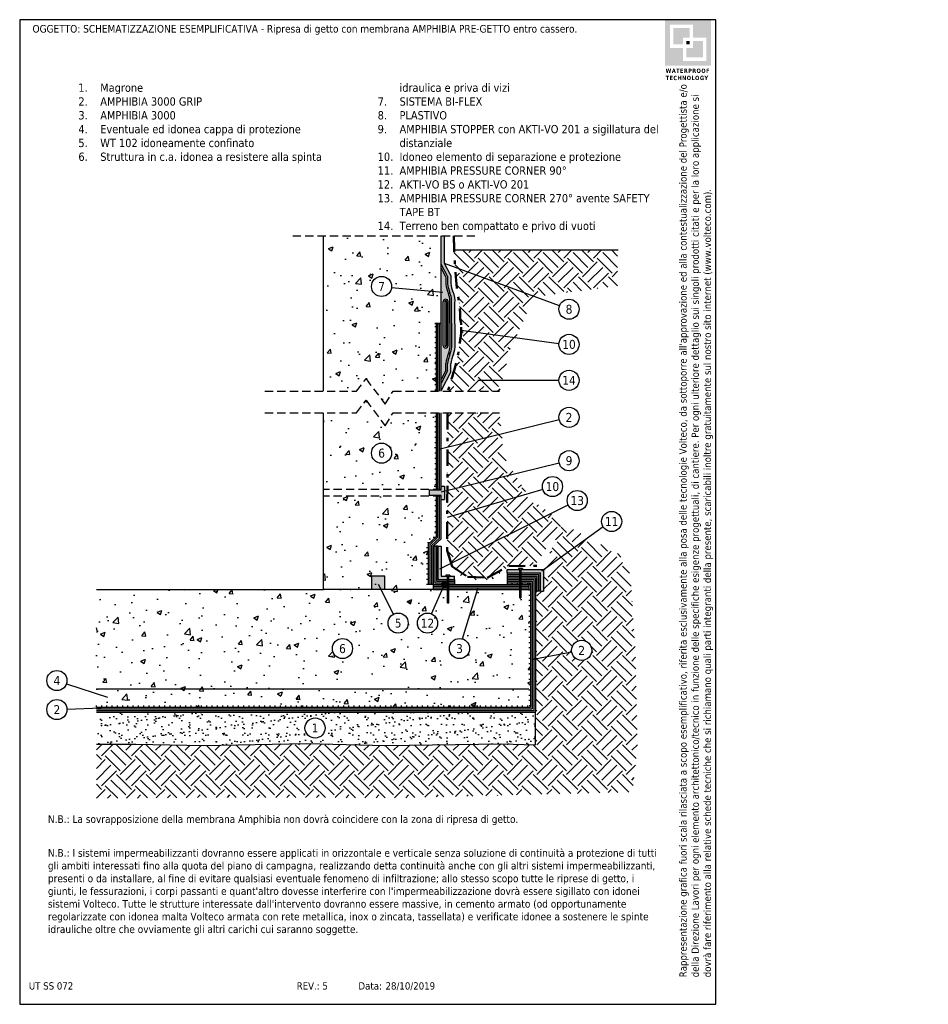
# Model space of a CAD drawing. Header units: millimetres. Extents: x 2530 to 2706, y 1886 to 1915.
import ezdxf
from ezdxf.enums import TextEntityAlignment as Align

# ---------------------------------------------------------------- set-up
doc = ezdxf.new("R2010")
doc.units = ezdxf.units.MM
for name, pattern in [('CONTINUA', [0]), ('DASHDOT', [1, 0.5, -0.25, 0, -0.25]), ('HIDDEN', [0.375, 0.25, -0.125])]:
    doc.linetypes.add(name, pattern=pattern)
doc.layers.add('109', color=7, linetype='CONTINUA')
doc.layers.add('nascosto', color=7, linetype='Continuous', lineweight=25, plot=False)
doc.styles.add('tahoma', font='tahoma.ttf', dxfattribs={"height": 0.3})
pattern_1 = [(0, (161.41359, 0.12772), (0, 0.15875), [])]

# ---------------------------------------------------------------- blocks, each defined once
blk = doc.blocks.new('BLOCK_121')
at = {"layer": '109', "color": 7}
blk.add_point((44475, 18953), dxfattribs=at)

msp = doc.modelspace()

# ---------------------------------------------------------------- hatches: boundary and pattern name
h = msp.add_hatch(color=252)
h.dxf.hatch_style = 1
h.paths.add_polyline_path([(2699.481, 1915.497), (2698.092, 1915.497), (2698.092, 1914.108), (2699.481, 1914.108)])
h.paths.add_polyline_path([(2698.237, 1914.648), (2698.237, 1915.35), (2698.94, 1915.35), (2698.94, 1914.957), (2699.336, 1914.957), (2699.336, 1914.255), (2698.633, 1914.255), (2698.633, 1914.648)], flags=16)
h.paths.add_polyline_path([(2698.341, 1914.752), (2698.341, 1915.247), (2698.836, 1915.247), (2698.836, 1914.957), (2698.633, 1914.957), (2698.633, 1914.752)], flags=0)
h.paths.add_polyline_path([(2698.737, 1914.648), (2698.94, 1914.648), (2698.94, 1914.854), (2699.232, 1914.854), (2699.232, 1914.359), (2698.737, 1914.359)], flags=0)
h.paths.add_polyline_path([(2698.737, 1914.752), (2698.737, 1914.854), (2698.836, 1914.854), (2698.836, 1914.752)], flags=0)
h.paths.add_polyline_path([(2698.836, 1915.247), (2698.341, 1915.247), (2698.341, 1914.752), (2698.633, 1914.752), (2698.633, 1914.957), (2698.836, 1914.957)], flags=0)
h.paths.add_polyline_path([(2698.836, 1914.854), (2698.737, 1914.854), (2698.737, 1914.752), (2698.836, 1914.752)], flags=0)
h.paths.add_polyline_path([(2699.232, 1914.854), (2698.94, 1914.854), (2698.94, 1914.648), (2698.737, 1914.648), (2698.737, 1914.359), (2699.232, 1914.359)], flags=0)
h = msp.add_hatch(color=252)
h.dxf.hatch_style = 1
h.paths.add_polyline_path([(2698.836, 1915.247), (2698.341, 1915.247), (2698.341, 1914.752), (2698.633, 1914.752), (2698.633, 1914.957), (2698.836, 1914.957)])
h = msp.add_hatch(color=252)
h.dxf.hatch_style = 1
h.paths.add_polyline_path([(2698.836, 1914.854), (2698.737, 1914.854), (2698.737, 1914.752), (2698.836, 1914.752)])
h = msp.add_hatch(color=252)
h.dxf.hatch_style = 1
h.paths.add_polyline_path([(2699.232, 1914.854), (2698.94, 1914.854), (2698.94, 1914.648), (2698.737, 1914.648), (2698.737, 1914.359), (2699.232, 1914.359)])
h = msp.add_hatch()
h.set_pattern_fill('AR-CONC', color=256, scale=0.008)
h.set_pattern_definition([(50, (161.4136, 0.1277), (1.45747735, -0.1275127), [0.1524, -1.6764]), (355, (161.4136, 0.1277), (-0.2819474, 1.52845476), [0.12192, -1.3411247]), (100.451445, (161.535, 0.1171), (1.17553, 1.400942), [0.1295201, -1.42472196]), (46.1842, (161.4136, 0.5341), (2.1686323, -0.3363386), [0.2286, -2.5146]), (96.63556, (161.5943, 0.506), (1.8992331, 1.979409), [0.1942802, -2.1370849]), (351.18415, (161.4136, 0.5341), (1.899233, 1.979409), [0.1828797, -2.0116779]), (21, (161.6168, 0.4325), (1.21291513, -0.8181216), [0.1524, -1.6764]), (326, (161.6168, 0.4325), (0.4944162, 1.4735037), [0.12192, -1.34112]), (71.451445, (161.7179, 0.3643), (1.70733135, 0.65538215), [0.1295201, -1.4247195]), (37.5, (161.4136, 0.1277), (0.02470883, 0.67644031), [0, -1.324864, 0, -1.36144, 0, -1.3462]), (7.5, (161.4136, 0.1277), (0.5345573, 0.8014446), [0, -0.776224, 0, -1.294384, 0, -0.51308]), (327.5, (160.96045, 0.1277), (1.08472476, -0.04582995), [0, -0.508, 0, -1.58496, 0, -2.10312]), (317.5, (160.75725, 0.1277), (1.18503345, 0.20341193), [0, -0.6604, 0, -1.052576, 0, -1.49352])])
edge = h.paths.add_edge_path()
edge.add_line((2691.191, 1906.12), (2690.738, 1906.12))
edge.add_line((2690.738, 1906.12), (2690.738, 1906.15))
edge.add_line((2690.738, 1906.15), (2691.191, 1906.15))
edge.add_line((2691.191, 1906.15), (2691.191, 1906.296))
edge.add_line((2691.191, 1906.296), (2689.836, 1906.605))
edge.add_arc((2689.539, 1906.672), 0.304, 180, 347.154, ccw=False)
edge.add_arc((2689.539, 1906.672), 0.304, 0, 180, ccw=False)
edge.add_arc((2689.539, 1906.672), 0.304, 347.154, 360, ccw=False)
edge.add_line((2689.836, 1906.605), (2691.191, 1906.296))
edge.add_line((2691.191, 1906.296), (2691.191, 1906.329))
edge.add_line((2691.191, 1906.329), (2691.341, 1906.329))
edge.add_line((2691.341, 1906.329), (2691.341, 1907.283))
edge.add_line((2691.341, 1907.283), (2689.842, 1907.42))
edge.add_arc((2689.539, 1907.451), 0.304, 180, 354.2251, ccw=False)
edge.add_arc((2689.539, 1907.451), 0.304, 0, 180, ccw=False)
edge.add_arc((2689.539, 1907.451), 0.304, 354.2251, 360, ccw=False)
edge.add_line((2689.842, 1907.42), (2691.341, 1907.283))
edge.add_line((2691.341, 1907.283), (2691.341, 1908.981))
edge.add_line((2691.341, 1908.981), (2687.785, 1908.981))
edge.add_line((2687.785, 1908.981), (2687.785, 1904.287))
edge.add_line((2687.785, 1904.287), (2688.777, 1904.287))
edge.add_line((2688.777, 1904.287), (2689.069, 1904.667))
edge.add_line((2689.069, 1904.667), (2689.647, 1903.897))
edge.add_line((2689.647, 1903.897), (2689.886, 1904.287))
edge.add_line((2689.886, 1904.287), (2691.191, 1904.287))
edge.add_line((2691.191, 1904.287), (2691.191, 1906.12))
h.paths.add_polyline_path([(2691.191, 1903.637), (2689.886, 1903.637), (2689.647, 1903.246), (2689.069, 1904.016), (2688.777, 1903.637), (2687.785, 1903.637), (2687.785, 1901.322), (2691.191, 1901.322)])
edge = h.paths.add_edge_path(flags=16)
edge.add_arc((2689.539, 1902.422), 0.304, 0, 360)
edge = h.paths.add_edge_path()
edge.add_arc((2689.539, 1899.445), 0.304, 347.2566, 360, ccw=False)
edge.add_line((2689.836, 1899.378), (2690.829, 1899.153))
edge.add_line((2690.829, 1899.153), (2690.829, 1899.405))
edge.add_line((2690.829, 1899.405), (2690.879, 1899.405))
edge.add_line((2690.879, 1899.405), (2690.879, 1899.037))
edge.add_line((2690.879, 1899.037), (2690.941, 1899.037))
edge.add_line((2690.941, 1899.037), (2690.941, 1899.678))
edge.add_line((2690.941, 1899.678), (2691.191, 1899.906))
edge.add_line((2691.191, 1899.906), (2691.191, 1901.122))
edge.add_line((2691.191, 1901.122), (2687.785, 1901.122))
edge.add_line((2687.785, 1901.122), (2687.785, 1898.312))
edge.add_line((2687.785, 1898.312), (2691.091, 1898.312))
edge.add_line((2691.091, 1898.312), (2691.091, 1898.462))
edge.add_line((2691.091, 1898.462), (2691.091, 1899.037))
edge.add_line((2691.091, 1899.037), (2690.879, 1899.037))
edge.add_line((2690.879, 1899.037), (2690.879, 1899.012))
edge.add_line((2690.879, 1899.012), (2690.897, 1898.975))
edge.add_line((2690.897, 1898.975), (2690.934, 1898.953))
edge.add_line((2690.934, 1898.953), (2690.991, 1898.919))
edge.add_line((2690.991, 1898.919), (2691.029, 1898.885))
edge.add_line((2691.029, 1898.885), (2691.029, 1898.55))
edge.add_line((2691.029, 1898.55), (2690.979, 1898.55))
edge.add_line((2690.979, 1898.55), (2690.979, 1898.863))
edge.add_line((2690.979, 1898.863), (2690.961, 1898.878))
edge.add_line((2690.961, 1898.878), (2690.908, 1898.91))
edge.add_line((2690.908, 1898.91), (2690.858, 1898.939))
edge.add_line((2690.858, 1898.939), (2690.829, 1899.001))
edge.add_line((2690.829, 1899.001), (2690.829, 1899.153))
edge.add_line((2690.829, 1899.153), (2689.836, 1899.378))
edge.add_arc((2689.539, 1899.445), 0.304, 180, 347.2566, ccw=False)
edge.add_arc((2689.539, 1899.445), 0.304, 0, 180, ccw=False)
edge = h.paths.add_edge_path()
edge.add_line((2691.979, 1896.818), (2692.434, 1898.312))
edge.add_line((2692.434, 1898.312), (2691.556, 1898.312))
edge.add_line((2691.556, 1898.312), (2691.556, 1897.905))
edge.add_line((2691.556, 1897.905), (2691.541, 1897.89))
edge.add_line((2691.541, 1897.89), (2691.526, 1897.905))
edge.add_line((2691.526, 1897.905), (2691.526, 1898.312))
edge.add_line((2691.526, 1898.312), (2680.934, 1898.312))
edge.add_line((2680.934, 1898.312), (2680.934, 1894.762))
edge.add_line((2680.934, 1894.762), (2694.037, 1894.762))
edge.add_line((2694.037, 1894.762), (2694.028, 1898.512))
edge.add_line((2694.028, 1898.512), (2693.978, 1898.462))
edge.add_line((2693.978, 1898.462), (2693.979, 1898.312))
edge.add_line((2693.979, 1898.312), (2693.743, 1898.312))
edge.add_line((2693.743, 1898.312), (2693.743, 1898.055))
edge.add_line((2693.743, 1898.055), (2693.728, 1898.04))
edge.add_line((2693.728, 1898.04), (2693.713, 1898.055))
edge.add_line((2693.713, 1898.055), (2693.713, 1898.312))
edge.add_line((2693.713, 1898.312), (2692.434, 1898.312))
edge.add_line((2692.434, 1898.312), (2691.979, 1896.818))
edge.add_arc((2691.89, 1896.527), 0.304, 0, 73.0489, ccw=False)
edge.add_arc((2691.89, 1896.527), 0.304, -180, 0, ccw=False)
edge.add_arc((2691.89, 1896.527), 0.304, 73.0489, 180, ccw=False)
edge = h.paths.add_edge_path(flags=16)
edge.add_arc((2688.358, 1896.527), 0.304, 0, 360)
h.paths.add_polyline_path([(2689.368, 1902.212), (2689.711, 1902.212), (2689.711, 1902.633), (2689.368, 1902.633)], flags=0)
h.paths.add_polyline_path([(2688.186, 1896.317), (2688.529, 1896.317), (2688.529, 1896.738), (2688.186, 1896.738)], flags=0)
h = msp.add_hatch(color=146)
h.dxf.hatch_style = 1
edge = h.paths.add_edge_path()
edge.add_line((2691.441, 1908.981), (2691.341, 1908.981))
edge.add_line((2691.341, 1908.981), (2691.341, 1908.122))
edge.add_line((2691.341, 1908.122), (2691.525, 1907.757))
edge.add_line((2691.525, 1907.757), (2691.525, 1907.534))
edge.add_arc((2692.93, 1907.762), 1.424, 189.2311, 201.0281)
edge.add_arc((2691.013, 1906.994), 0.642, 4.4644, 23.602, ccw=False)
edge.add_line((2691.653, 1907.044), (2691.654, 1905.631))
edge.add_arc((2691.013, 1905.664), 0.642, 336.398, 357.0875, ccw=False)
edge.add_arc((2692.93, 1904.896), 1.424, 158.9719, 170.7689)
edge.add_line((2691.525, 1905.124), (2691.525, 1904.901))
edge.add_line((2691.525, 1904.901), (2691.341, 1904.536))
edge.add_line((2691.341, 1904.536), (2691.341, 1904.314))
edge.add_line((2691.341, 1904.314), (2691.625, 1904.877))
edge.add_line((2691.625, 1904.877), (2691.625, 1905.116))
edge.add_arc((2692.93, 1904.896), 1.324, 157.2812, 170.426, ccw=False)
edge.add_arc((2691.013, 1905.664), 0.742, 339.7639, 362.7966)
edge.add_line((2691.754, 1905.7), (2691.753, 1906.941))
edge.add_arc((2691.013, 1906.994), 0.742, 355.9351, 383.419)
edge.add_arc((2692.93, 1907.762), 1.324, 189.574, 200.9362, ccw=False)
edge.add_line((2691.625, 1907.542), (2691.625, 1907.781))
edge.add_line((2691.625, 1907.781), (2691.441, 1908.145))
edge.add_line((2691.441, 1908.145), (2691.441, 1908.981))
at = {"linetype": 'CONTINUA'}
h = msp.add_hatch(dxfattribs=at)
h.set_pattern_fill('EARTH', color=8, scale=0.1, angle=45, style=0)
h.set_pattern_definition([(45, (27, -1e-08), (0, 0.89802561), [0.635, -0.635]), (45, (26.8316, 0.1684), (0, 0.89802561), [0.635, -0.635]), (45, (26.66324, 0.33676), (0, 0.89802561), [0.635, -0.635]), (135, (26.66324, 0.449), (-0.89802561, 0), [0.635, -0.635]), (135, (26.8316, 0.6174), (-0.89802561, 0), [0.635, -0.635]), (135, (27, 0.7858), (-0.89802561, 0), [0.635, -0.635])])
edge = h.paths.add_edge_path()
edge.add_spline(control_points=[(2691.743, 1908.259), (2691.784, 1907.44), (2691.943, 1906.682), (2691.89, 1906.438), (2691.955, 1906.326), (2691.941, 1906.224)], knot_values=[0.123437, 0.123437, 0.123437, 0.123437, 1, 2, 2.658703, 2.658703, 2.658703, 2.658703], degree=3, periodic=0)
edge.add_spline(control_points=[(2691.941, 1906.224), (2691.944, 1906.191), (2691.944, 1906.158), (2691.943, 1906.124)], knot_values=[2.727961, 2.727961, 2.727961, 2.727961, 2.778833, 2.778833, 2.778833, 2.778833], degree=3, periodic=0)
edge.add_line((2694.154, 1906.462), (2694.154, 1907.138))
edge.add_line((2694.154, 1907.138), (2696.662, 1907.465))
edge.add_line((2696.662, 1907.465), (2696.662, 1908.551))
edge.add_line((2696.662, 1908.551), (2691.743, 1908.259))
edge = h.paths.add_edge_path()
edge.add_spline(control_points=[(2691.73, 1908.551), (2691.734, 1908.447), (2691.738, 1908.35), (2691.743, 1908.259)], knot_values=[0.025746, 0.025746, 0.025746, 0.025746, 0.123437, 0.123437, 0.123437, 0.123437], degree=3, periodic=0)
edge.add_line((2691.743, 1908.259), (2696.662, 1908.551))
edge.add_line((2696.662, 1908.551), (2693.096, 1908.551))
edge.add_line((2693.096, 1908.551), (2691.73, 1908.551))
edge = h.paths.add_edge_path()
edge.add_spline(control_points=[(2691.943, 1906.124), (2691.939, 1905.979), (2691.904, 1905.82), (2691.863, 1905.522)], knot_values=[2.778833, 2.778833, 2.778833, 2.778833, 3, 3, 3, 3], degree=3, periodic=0)
edge.add_spline(control_points=[(2691.863, 1905.522), (2691.832, 1905.219), (2691.693, 1904.817), (2691.534, 1904.287)], knot_values=[3, 3, 3, 3, 3.13886, 3.13886, 3.13886, 3.13886], degree=3, periodic=0)
edge.add_line((2691.534, 1904.287), (2693.097, 1904.287))
edge.add_line((2693.097, 1904.287), (2693.417, 1905.549))
edge.add_line((2693.417, 1905.549), (2694.154, 1907.138))
edge.add_line((2694.154, 1907.138), (2694.154, 1906.462))
h = msp.add_hatch(color=8)
h.dxf.hatch_style = 1
h.paths.add_polyline_path([(2691.475, 1907.745), (2691.341, 1908.011), (2691.341, 1904.647), (2691.475, 1904.913), (2691.475, 1905.128, -0.052409), (2691.555, 1905.426, 0.090447), (2691.604, 1905.632), (2691.603, 1907.042, 0.083358), (2691.555, 1907.232, -0.052409), (2691.475, 1907.53)])
h.paths.add_polyline_path([(2691.547, 1906.99), (2691.547, 1905.668, -1), (2691.397, 1905.668), (2691.397, 1906.99, -1)], flags=16)
h.paths.add_polyline_path([(2691.497, 1906.99), (2691.497, 1905.668, -1), (2691.447, 1905.668), (2691.447, 1906.99, -1)], flags=0)
h = msp.add_hatch(color=40)
h.dxf.hatch_style = 1
h.paths.add_polyline_path([(2691.497, 1906.99, 1), (2691.447, 1906.99), (2691.447, 1905.668, 1), (2691.497, 1905.668)])
h = msp.add_hatch()
h.set_pattern_fill('LINE', color=256, scale=0.05)
h.set_pattern_definition(pattern_1)
h.paths.add_polyline_path([(2690.941, 1899.678), (2691.191, 1899.906), (2691.191, 1901.122), (2691.141, 1901.122), (2691.141, 1899.928), (2690.891, 1899.7), (2690.891, 1898.462), (2690.941, 1898.462)])
h.paths.add_polyline_path([(2691.191, 1903.637), (2691.141, 1903.637), (2691.141, 1901.322), (2691.191, 1901.322)])
h.paths.add_polyline_path([(2691.191, 1906.329), (2691.141, 1906.329), (2691.141, 1906.15), (2691.191, 1906.15)])
h.paths.add_polyline_path([(2691.191, 1906.12), (2691.141, 1906.12), (2691.141, 1904.287), (2691.191, 1904.287)])
h = msp.add_hatch(color=4)
h.dxf.hatch_style = 1
h.paths.add_polyline_path([(2691.241, 1906.329), (2691.191, 1906.329), (2691.191, 1904.287), (2691.241, 1904.287)])
h.paths.add_polyline_path([(2691.341, 1906.329), (2691.291, 1906.329), (2691.291, 1904.287), (2691.341, 1904.287)])
h.paths.add_polyline_path([(2691.341, 1902.552), (2691.291, 1902.539), (2691.291, 1901.322), (2691.341, 1901.322)])
h.paths.add_polyline_path([(2691.341, 1903.637), (2691.291, 1903.637), (2691.291, 1902.539), (2691.341, 1902.552)])
h.paths.add_polyline_path([(2691.241, 1903.637), (2691.191, 1903.637), (2691.191, 1901.322), (2691.241, 1901.322)])
h.paths.add_polyline_path([(2691.241, 1901.122), (2691.191, 1901.122), (2691.191, 1899.906), (2690.941, 1899.678), (2690.941, 1898.462), (2690.991, 1898.462), (2690.991, 1899.656), (2691.241, 1899.884)])
h.paths.add_polyline_path([(2691.341, 1899.84), (2691.341, 1901.122), (2691.291, 1901.122), (2691.291, 1899.862), (2691.041, 1899.634), (2691.041, 1898.462), (2691.091, 1898.462), (2691.091, 1899.612)])
h.paths.add_polyline_path([(2691.141, 1899.612), (2691.091, 1899.612), (2691.091, 1898.462), (2691.351, 1898.462, -0.15402), (2691.367, 1898.512), (2691.141, 1898.512)])
h.paths.add_polyline_path([(2691.241, 1899.612), (2691.191, 1899.612), (2691.191, 1898.562), (2691.526, 1898.562), (2691.526, 1898.612), (2691.241, 1898.612)])
h.paths.add_polyline_path([(2691.741, 1898.612), (2691.556, 1898.612), (2691.556, 1898.562), (2691.741, 1898.562)])
h.paths.add_polyline_path([(2691.741, 1898.512), (2691.556, 1898.512), (2691.556, 1898.462), (2691.741, 1898.462)])
h.paths.add_polyline_path([(2691.51, 1898.512, -0.15402), (2691.525, 1898.462), (2691.525, 1898.512)])
h.paths.add_polyline_path([(2691.351, 1898.462), (2691.091, 1898.462), (2691.091, 1898.412), (2691.367, 1898.412, -0.15402)])
h.paths.add_polyline_path([(2691.394, 1898.362), (2691.091, 1898.362), (2691.091, 1898.312), (2691.371, 1898.31)])
h.paths.add_polyline_path([(2691.526, 1898.462), (2691.525, 1898.462, -0.15402), (2691.51, 1898.412), (2691.526, 1898.412)])
h.paths.add_polyline_path([(2691.526, 1898.362), (2691.394, 1898.362), (2691.371, 1898.31), (2691.526, 1898.309)])
h.paths.add_polyline_path([(2693.713, 1898.462), (2691.556, 1898.462), (2691.556, 1898.412), (2693.713, 1898.412)])
h.paths.add_polyline_path([(2693.978, 1898.462), (2693.743, 1898.462), (2693.743, 1898.412), (2693.978, 1898.412)], flags=17)
h.paths.add_polyline_path([(2693.978, 1898.362), (2693.743, 1898.362), (2693.743, 1898.312), (2693.979, 1898.312)], flags=17)
h.paths.add_polyline_path([(2693.713, 1898.362), (2692.45, 1898.362), (2692.434, 1898.312), (2693.713, 1898.312)])
h.paths.add_polyline_path([(2692.45, 1898.362), (2691.556, 1898.362), (2691.556, 1898.312), (2692.434, 1898.312)])
h.paths.add_polyline_path([(2693.713, 1898.562), (2693.328, 1898.562), (2693.328, 1898.512), (2693.713, 1898.512)])
h.paths.add_polyline_path([(2693.713, 1898.662), (2693.328, 1898.662), (2693.328, 1898.612), (2693.713, 1898.612)])
h.paths.add_polyline_path([(2693.713, 1898.712), (2693.328, 1898.712), (2693.328, 1898.662), (2693.713, 1898.662)])
h.paths.add_polyline_path([(2693.713, 1898.812), (2693.328, 1898.812), (2693.328, 1898.762), (2693.713, 1898.762)])
h.paths.add_polyline_path([(2694.329, 1898.812), (2693.743, 1898.812), (2693.743, 1898.762), (2694.279, 1898.762), (2694.279, 1898.262), (2694.329, 1898.262)])
h.paths.add_polyline_path([(2694.229, 1898.712), (2693.743, 1898.712), (2693.743, 1898.662), (2694.178, 1898.662), (2694.179, 1898.262), (2694.229, 1898.262)], flags=17)
h.paths.add_polyline_path([(2694.178, 1898.662), (2693.743, 1898.662), (2693.743, 1898.612), (2694.128, 1898.612), (2694.133, 1896.204), (2694.183, 1896.213)])
h = msp.add_hatch(dxfattribs=at)
h.set_pattern_fill('EARTH', color=8, scale=0.1, angle=45, style=0)
h.set_pattern_definition([(45, (-1440.8477, -451.4559), (0, 0.89802561), [0.635, -0.635]), (45, (-1441.01606, -451.2875), (0, 0.89802561), [0.635, -0.635]), (45, (-1441.18444, -451.1191), (0, 0.89802561), [0.635, -0.635]), (135, (-1441.18444, -451.00686), (-0.89802561, 0), [0.635, -0.635]), (135, (-1441.01606, -450.8385), (-0.89802561, 0), [0.635, -0.635]), (135, (-1440.8477, -450.6701), (-0.89802561, 0), [0.635, -0.635])])
edge = h.paths.add_edge_path()
edge.add_line((2697.05, 1898.746), (2696.725, 1899.352))
edge.add_line((2696.725, 1899.352), (2695.196, 1900.197))
edge.add_line((2695.196, 1900.197), (2695.019, 1900.326))
edge.add_line((2695.019, 1900.326), (2694.448, 1899.024))
edge.add_line((2694.448, 1899.024), (2694.428, 1898.912))
edge.add_line((2694.428, 1898.912), (2694.429, 1898.262))
edge.add_line((2694.429, 1898.262), (2694.329, 1898.262))
edge.add_line((2694.329, 1898.262), (2694.179, 1898.262))
edge.add_line((2694.179, 1898.262), (2694.183, 1896.213))
edge.add_line((2694.183, 1896.213), (2695.277, 1896.418))
edge.add_arc((2695.576, 1896.474), 0.304, 180, 190.6274, ccw=False)
edge.add_arc((2695.576, 1896.474), 0.304, 0, 180, ccw=False)
edge.add_arc((2695.576, 1896.474), 0.304, -169.3726, 0, ccw=False)
edge.add_line((2695.277, 1896.418), (2694.183, 1896.213))
edge.add_line((2694.183, 1896.213), (2694.187, 1894.662))
edge.add_line((2694.187, 1894.662), (2694.187, 1893.62))
edge.add_line((2694.187, 1893.62), (2693.163, 1893.658))
edge.add_line((2693.163, 1893.658), (2689.663, 1893.599))
edge.add_line((2689.663, 1893.599), (2687.271, 1893.665))
edge.add_line((2687.271, 1893.665), (2684.172, 1893.602))
edge.add_line((2684.172, 1893.602), (2682.128, 1893.641))
edge.add_line((2682.128, 1893.641), (2680.934, 1893.641))
edge.add_line((2680.934, 1893.641), (2680.934, 1892.011))
edge.add_line((2680.934, 1892.011), (2684.788, 1892.036))
edge.add_line((2684.788, 1892.036), (2690.175, 1892.027))
edge.add_line((2690.175, 1892.027), (2697.112, 1892.2))
edge.add_line((2697.112, 1892.2), (2697.258, 1893.506))
edge.add_line((2697.258, 1893.506), (2697.203, 1896.344))
edge.add_line((2697.203, 1896.344), (2697.05, 1898.746))
h.paths.add_polyline_path([(2691.64, 1899.104), (2691.673, 1899.002), (2691.911, 1898.738), (2692.183, 1898.624), (2692.593, 1898.583), (2692.943, 1898.639), (2693.232, 1898.906), (2693.43, 1899.024), (2694.175, 1899.024), (2695.019, 1900.326), (2694.642, 1900.599)])
h.paths.add_polyline_path([(2691.517, 1899.482), (2691.64, 1899.104), (2694.642, 1900.599), (2694.016, 1901.054), (2693.551, 1901.787), (2691.523, 1901.286)])
h.paths.add_polyline_path([(2691.532, 1903.637), (2691.528, 1902.598), (2693.16, 1903.001), (2693.097, 1903.637)])
h.paths.add_polyline_path([(2691.528, 1902.598), (2691.523, 1901.286), (2693.551, 1901.787), (2693.229, 1902.294), (2693.16, 1903.001)])
h = msp.add_hatch(color=1)
h.dxf.hatch_style = 1
h.paths.add_polyline_path([(2691.441, 1901.422), (2691.341, 1901.422), (2691.341, 1901.302), (2690.971, 1901.302), (2690.971, 1901.142), (2691.341, 1901.142), (2691.341, 1901.022), (2691.441, 1901.022)])
h = msp.add_hatch(color=1)
h.dxf.hatch_style = 1
h.paths.add_polyline_path([(2691.341, 1899.612), (2691.241, 1899.612), (2691.241, 1898.612), (2691.526, 1898.612), (2691.526, 1898.712), (2691.341, 1898.712)])
h.paths.add_polyline_path([(2691.741, 1898.712), (2691.556, 1898.712), (2691.556, 1898.612), (2691.741, 1898.612)])
h.paths.add_polyline_path([(2693.713, 1898.912), (2693.328, 1898.912), (2693.328, 1898.812), (2693.713, 1898.812)])
h.paths.add_polyline_path([(2694.428, 1898.912), (2693.743, 1898.912), (2693.743, 1898.812), (2694.329, 1898.812), (2694.329, 1898.262), (2694.429, 1898.262)])
h = msp.add_hatch(color=4)
h.dxf.hatch_style = 1
h.paths.add_polyline_path([(2694.078, 1898.562), (2693.743, 1898.562), (2693.743, 1898.512), (2694.028, 1898.512), (2694.028, 1898.512), (2694.037, 1894.762), (2680.934, 1894.762), (2680.934, 1894.712), (2694.087, 1894.712)])
h.paths.add_polyline_path([(2694.187, 1894.662), (2694.183, 1896.213), (2694.133, 1896.204), (2694.137, 1894.662), (2680.934, 1894.662), (2680.934, 1894.612), (2694.187, 1894.612)])
h = msp.add_hatch()
h.set_pattern_fill('LINE', color=256, scale=0.05, angle=90)
h.set_pattern_definition([(90, (161.41359, 0.12772), (-0.15875, 1e-17), [])])
h.paths.add_polyline_path([(2693.986, 1894.812), (2680.934, 1894.812), (2680.934, 1894.762), (2694.036, 1894.762)])
h.paths.add_polyline_path([(2693.713, 1898.512), (2693.328, 1898.512), (2693.328, 1898.462), (2693.713, 1898.462)])
h.paths.add_polyline_path([(2693.978, 1898.462), (2693.978, 1898.462), (2693.743, 1898.462), (2693.743, 1898.512), (2694.028, 1898.512)])
h = msp.add_hatch(color=1)
h.dxf.hatch_style = 1
h.paths.add_polyline_path([(2689.638, 1898.712), (2689.238, 1898.712), (2689.238, 1898.312), (2689.638, 1898.312)])
at = {"true_color": 0xf26722}
h = msp.add_hatch(color=30, dxfattribs=at)
h.dxf.hatch_style = 1
h.paths.add_polyline_path([(2691.525, 1898.462, 1), (2691.351, 1898.462, 1)])
h = msp.add_hatch()
h.set_pattern_fill('LINE', color=256, scale=0.05)
h.set_pattern_definition(pattern_1)
h.paths.add_polyline_path([(2694.028, 1898.512), (2693.978, 1898.462), (2693.986, 1894.812), (2694.036, 1894.762), (2694.037, 1894.762)])
h = msp.add_hatch()
h.set_pattern_fill('AR-SAND', color=256, scale=0.008)
h.set_pattern_definition([(37.5, (-1440.84768, -451.45587), (-0.01280025, 0.39153059), [0, -0.308864, 0, -0.34544, 0, -0.3302]), (7.5, (-1440.8477, -451.45587), (0.359618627, 0.57346008), [0, -0.166624, 0, -0.278384, 0, -0.10668]), (327.5, (-1441.09762, -451.45587), (0.632793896, 0.001149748), [0, -0.1016, 0, -0.36576, 0, -0.47752]), (317.5, (-1441.0976, -451.45587), (0.61084516, 0.17834346), [0, -0.0508, 0, -0.239776, 0, -0.27432])])
h.paths.add_polyline_path([(2694.187, 1894.612), (2680.934, 1894.612), (2680.934, 1893.641), (2682.128, 1893.641), (2684.172, 1893.602), (2687.271, 1893.665), (2689.663, 1893.599), (2693.163, 1893.658), (2694.187, 1893.62)])
edge = h.paths.add_edge_path(flags=16)
edge.add_arc((2687.531, 1894.131), 0.304, 0, 360)
h.paths.add_polyline_path([(2687.362, 1893.928), (2687.7, 1893.928), (2687.7, 1894.334), (2687.362, 1894.334)], flags=0)

# ---------------------------------------------------------------- linework, layer by layer
at = {"linetype": 'HIDDEN'}
for p, q in [((2686.857, 1908.981), (2692.39, 1908.981)), ((2688.777, 1904.287), (2689.069, 1904.667)), ((2689.069, 1904.667), (2689.647, 1903.897)), ((2686.017, 1904.287), (2688.777, 1904.287)), ((2689.647, 1903.897), (2689.886, 1904.287)), ((2689.886, 1904.287), (2693.097, 1904.287)), ((2688.777, 1903.637), (2689.069, 1904.016)), ((2689.069, 1904.016), (2689.647, 1903.246)), ((2686.017, 1903.637), (2688.777, 1903.637)), ((2689.647, 1903.246), (2689.886, 1903.637)), ((2689.886, 1903.637), (2693.097, 1903.637)), ((2691.341, 1901.322), (2687.785, 1901.322)), ((2691.341, 1901.122), (2687.785, 1901.122))]:
    msp.add_line(p, q, dxfattribs=at)
at = {"linetype": 'CONTINUA'}
for p, q in [((2687.785, 1904.287), (2687.785, 1908.981)), ((2691.475, 1907.745), (2691.475, 1907.53)), ((2691.525, 1907.757), (2691.525, 1907.534)), ((2691.625, 1907.781), (2691.625, 1907.542)), ((2691.604, 1905.632), (2691.603, 1907.042)), ((2691.654, 1905.631), (2691.653, 1907.044)), ((2691.754, 1905.7), (2691.753, 1906.941)), ((2691.475, 1904.913), (2691.475, 1905.128)), ((2691.525, 1904.901), (2691.525, 1905.124)), ((2691.625, 1904.877), (2691.625, 1905.116))]:
    msp.add_line(p, q, dxfattribs=at)
for p, q in [((2691.441, 1908.145), (2691.441, 1908.981)), ((2691.759, 1908.551), (2696.68, 1908.551)), ((2691.525, 1907.757), (2691.341, 1908.122)), ((2691.475, 1907.745), (2691.341, 1908.009)), ((2691.625, 1907.781), (2691.441, 1908.145)), ((2694.909, 1906.868), (2691.441, 1908.145)), ((2689.842, 1907.42), (2691.384, 1907.279)), ((2691.141, 1906.329), (2691.341, 1906.329)), ((2691.341, 1906.329), (2691.141, 1906.329)), ((2691.191, 1904.287), (2691.191, 1906.329)), ((2691.241, 1904.287), (2691.241, 1906.329)), ((2691.291, 1904.287), (2691.291, 1906.329)), ((2694.891, 1905.72), (2691.943, 1906.124)), ((2691.475, 1904.913), (2691.341, 1904.647)), ((2691.525, 1904.901), (2691.341, 1904.536)), ((2691.625, 1904.877), (2691.341, 1904.314)), ((2694.89, 1904.618), (2692.442, 1904.618)), ((2694.899, 1903.43), (2691.27, 1902.534)), ((2694.899, 1902.121), (2691.341, 1901.241)), ((2691.341, 1901.422), (2691.441, 1901.422)), ((2691.441, 1901.422), (2691.441, 1901.022)), ((2691.341, 1901.302), (2690.971, 1901.302)), ((2690.971, 1901.302), (2690.971, 1901.142)), ((2691.341, 1901.142), (2690.971, 1901.142)), ((2694.402, 1901.329), (2691.521, 1900.486)), ((2691.299, 1898.935), (2695.168, 1900.861)), ((2691.341, 1901.022), (2691.441, 1901.022)), ((2696.225, 1900.196), (2694.369, 1898.861)), ((2690.941, 1899.678), (2691.191, 1899.906)), ((2690.941, 1899.678), (2690.941, 1898.462)), ((2690.991, 1899.656), (2691.241, 1899.884)), ((2690.991, 1899.656), (2690.991, 1898.462)), ((2691.041, 1899.634), (2691.291, 1899.862)), ((2691.041, 1899.634), (2691.041, 1898.462)), ((2691.091, 1899.612), (2691.341, 1899.84)), ((2691.091, 1899.612), (2691.091, 1898.462)), ((2691.241, 1899.612), (2691.091, 1899.612)), ((2691.141, 1899.612), (2691.141, 1898.512)), ((2691.191, 1899.612), (2691.191, 1898.562)), ((2691.241, 1899.612), (2691.241, 1898.612)), ((2691.241, 1899.612), (2691.341, 1899.612)), ((2691.341, 1899.612), (2691.341, 1898.712)), ((2691.478, 1898.742), (2691.478, 1898.712)), ((2691.603, 1898.742), (2691.603, 1898.712)), ((2693.328, 1898.812), (2693.328, 1898.912)), ((2693.328, 1898.812), (2693.713, 1898.812)), ((2693.328, 1898.812), (2693.328, 1898.662)), ((2693.328, 1898.762), (2693.713, 1898.762)), ((2693.665, 1898.942), (2693.665, 1898.912)), ((2693.713, 1898.055), (2693.713, 1898.912)), ((2693.743, 1898.912), (2693.743, 1898.055)), ((2693.743, 1898.812), (2694.329, 1898.812)), ((2693.743, 1898.762), (2694.279, 1898.762)), ((2693.79, 1898.942), (2693.79, 1898.912)), ((2694.279, 1898.262), (2694.279, 1898.762)), ((2694.329, 1898.262), (2694.329, 1898.812)), ((2689.638, 1898.712), (2689.238, 1898.712)), ((2689.238, 1898.712), (2689.238, 1898.312)), ((2689.9, 1897.566), (2689.445, 1898.463)), ((2689.638, 1898.312), (2689.638, 1898.712)), ((2691.091, 1898.462), (2690.891, 1898.462)), ((2691.047, 1897.573), (2691.438, 1898.462)), ((2691.091, 1898.462), (2691.091, 1898.312)), ((2691.526, 1897.905), (2691.526, 1898.712)), ((2691.556, 1898.712), (2691.556, 1897.905)), ((2691.741, 1898.612), (2691.741, 1898.712)), ((2691.741, 1898.612), (2691.741, 1898.462)), ((2693.328, 1898.662), (2693.328, 1898.462)), ((2693.743, 1898.712), (2694.229, 1898.712)), ((2693.743, 1898.662), (2694.178, 1898.662)), ((2693.978, 1898.462), (2694.028, 1898.512)), ((2694.229, 1898.262), (2694.229, 1898.712)), ((2691.091, 1898.312), (2687.785, 1898.312)), ((2691.091, 1898.312), (2691.526, 1898.309)), ((2691.979, 1896.818), (2692.453, 1898.371)), ((2694.329, 1898.262), (2694.179, 1898.262)), ((2694.329, 1898.262), (2694.429, 1898.262)), ((2691.541, 1897.89), (2691.526, 1897.905)), ((2691.541, 1897.89), (2691.556, 1897.905)), ((2693.728, 1898.04), (2693.713, 1898.055)), ((2693.728, 1898.04), (2693.743, 1898.055)), ((2695.277, 1896.418), (2694.11, 1896.199)), ((2680.032, 1895.468), (2681.269, 1895.064)), ((2680.047, 1894.698), (2681.077, 1894.736))]:
    msp.add_line(p, q)
at = {"color": 7, "linetype": 'CONTINUA'}
for p, q in [((2691.397, 1905.668), (2691.397, 1906.99)), ((2691.447, 1906.99), (2691.447, 1905.668)), ((2691.497, 1906.99), (2691.497, 1905.668)), ((2691.547, 1905.668), (2691.547, 1906.99))]:
    msp.add_line(p, q, dxfattribs=at)
at = {"linetype": 'DASHDOT', "lineweight": 50}
msp.add_lwpolyline([(2691.532, 1903.637), (2691.517, 1899.482), (2691.673, 1899.002), (2692.131, 1898.69), (2692.727, 1898.664), (2693.376, 1899.015), (2694.448, 1899.024)], dxfattribs=at)
msp.add_lwpolyline([(2680.934, 1893.641), (2682.128, 1893.641), (2684.172, 1893.602), (2687.271, 1893.665), (2689.663, 1893.599), (2693.163, 1893.658), (2694.187, 1893.62), (2694.187, 1894.662)])
for centre, radius in [((2689.539, 1907.451), 0.304), ((2695.194, 1904.618), 0.304), ((2695.194, 1903.503), 0.304), ((2689.539, 1902.422), 0.304), ((2695.194, 1902.194), 0.304), ((2694.694, 1901.414), 0.304), ((2691.438, 1898.462), 0.0871), ((2690.037, 1897.295), 0.304), ((2690.924, 1897.295), 0.304), ((2688.358, 1896.527), 0.304), ((2691.89, 1896.527), 0.304), ((2695.576, 1896.474), 0.304)]:
    msp.add_circle(centre, radius)
at = {"linetype": 'CONTINUA'}
for centre, radius, start, end in [((2692.93, 1907.762), 1.474, 189.0729, 201.0731), ((2692.93, 1907.762), 1.424, 189.2311, 201.0281), ((2692.93, 1907.762), 1.324, 189.574, 200.9362), ((2691.013, 1906.994), 0.592, 4.6474, 23.7076), ((2691.013, 1906.994), 0.642, 4.4644, 23.602), ((2691.013, 1906.994), 0.742, 355.9351, 23.419), ((2691.013, 1905.664), 0.592, 336.2924, 356.965), ((2691.013, 1905.664), 0.642, 336.398, 357.0875), ((2691.013, 1905.664), 0.742, 339.7639, 2.7966), ((2692.93, 1904.896), 1.474, 158.9269, 170.9271), ((2692.93, 1904.896), 1.424, 158.9719, 170.7689), ((2692.93, 1904.896), 1.324, 157.2812, 170.426)]:
    msp.add_arc(centre, radius, start, end, dxfattribs=at)
for centre, radius, start, end in [((2691.472, 1906.99), 0.075, 359.9548, 179.9548), ((2691.472, 1906.99), 0.025, 359.9184, 180.0816), ((2691.472, 1905.668), 0.075, 180.0452, 0.0452), ((2691.472, 1905.668), 0.025, 179.9184, 0.0816)]:
    msp.add_arc(centre, radius, start, end)
at = {"linetype": 'DASHDOT', "lineweight": 50}
for points, knots in [([(2691.719, 1908.981), (2691.722, 1908.827), (2691.726, 1908.684), (2691.73, 1908.551), (2691.767, 1907.52), (2691.945, 1906.691), (2691.89, 1906.438), (2691.955, 1906.326), (2691.941, 1906.224)], [-0.100008, -0.100008, -0.100008, -0.100008, 0.025746, 0.025746, 0.025746, 1, 2, 2.658703, 2.658703, 2.658703, 2.658703]), ([(2691.941, 1906.224), (2691.955, 1906.045), (2691.914, 1905.888), (2691.863, 1905.522), (2691.832, 1905.219), (2691.693, 1904.817), (2691.534, 1904.287)], [2.7279614, 2.7279614, 2.7279614, 2.7279614, 3, 3, 3, 3.1388599, 3.1388599, 3.1388599, 3.1388599])]:
    msp.add_open_spline(points, degree=3, knots=knots, dxfattribs=at)
at = {"layer": '109', "color": 7, "linetype": 'CONTINUA'}
for p, q in [((2691.341, 1904.287), (2691.341, 1908.981)), ((2687.785, 1898.312), (2687.785, 1903.637)), ((2691.191, 1901.322), (2691.191, 1903.637)), ((2691.191, 1901.322), (2691.191, 1903.637)), ((2691.241, 1901.322), (2691.241, 1903.637)), ((2691.291, 1901.322), (2691.291, 1903.637)), ((2691.341, 1901.302), (2691.341, 1903.637)), ((2691.191, 1899.906), (2691.191, 1901.122)), ((2691.241, 1899.884), (2691.241, 1901.122)), ((2691.291, 1899.862), (2691.291, 1901.122)), ((2691.341, 1899.84), (2691.341, 1901.142)), ((2691.603, 1898.742), (2691.478, 1898.742)), ((2693.328, 1898.912), (2693.713, 1898.912)), ((2693.79, 1898.942), (2693.665, 1898.942)), ((2693.743, 1898.912), (2694.428, 1898.912)), ((2694.428, 1898.912), (2694.429, 1898.262)), ((2691.091, 1898.462), (2691.351, 1898.462)), ((2691.141, 1898.512), (2691.367, 1898.512)), ((2691.191, 1898.562), (2691.526, 1898.562)), ((2691.241, 1898.612), (2691.526, 1898.612)), ((2691.341, 1898.712), (2691.526, 1898.712)), ((2691.51, 1898.512), (2691.526, 1898.512)), ((2691.525, 1898.462), (2691.526, 1898.462)), ((2691.556, 1898.712), (2691.741, 1898.712)), ((2691.556, 1898.612), (2691.741, 1898.612)), ((2691.556, 1898.562), (2691.741, 1898.562)), ((2691.556, 1898.512), (2691.741, 1898.512)), ((2691.556, 1898.462), (2693.713, 1898.462)), ((2693.328, 1898.712), (2693.713, 1898.712)), ((2693.328, 1898.662), (2693.713, 1898.662)), ((2693.328, 1898.612), (2693.713, 1898.612)), ((2693.328, 1898.562), (2693.713, 1898.562)), ((2693.328, 1898.512), (2693.713, 1898.512)), ((2693.743, 1898.612), (2694.128, 1898.612)), ((2693.743, 1898.562), (2694.078, 1898.562)), ((2693.743, 1898.512), (2694.028, 1898.512)), ((2693.743, 1898.462), (2693.978, 1898.462)), ((2693.978, 1898.462), (2693.979, 1898.312)), ((2694.028, 1898.512), (2694.037, 1894.762)), ((2694.078, 1898.562), (2694.087, 1894.712)), ((2694.128, 1898.612), (2694.137, 1894.662)), ((2694.178, 1898.662), (2694.187, 1894.662)), ((2680.934, 1898.312), (2687.785, 1898.312)), ((2691.091, 1898.412), (2691.367, 1898.412)), ((2691.091, 1898.362), (2691.526, 1898.362)), ((2691.51, 1898.412), (2691.526, 1898.412)), ((2691.556, 1898.412), (2693.713, 1898.412)), ((2691.556, 1898.362), (2693.713, 1898.362)), ((2691.556, 1898.312), (2693.713, 1898.312)), ((2693.743, 1898.412), (2693.978, 1898.412)), ((2693.743, 1898.362), (2693.978, 1898.362)), ((2693.743, 1898.312), (2693.979, 1898.312)), ((2680.934, 1895.312), (2693.985, 1895.312)), ((2680.934, 1894.762), (2694.037, 1894.762)), ((2680.934, 1894.712), (2694.087, 1894.712)), ((2680.934, 1894.662), (2694.137, 1894.662)), ((2680.934, 1894.612), (2694.187, 1894.612))]:
    msp.add_line(p, q, dxfattribs=at)
for centre in [(2689.539, 1907.451), (2695.194, 1906.763), (2695.194, 1905.703), (2695.194, 1904.618), (2695.194, 1903.503), (2689.539, 1902.422), (2695.194, 1902.194), (2694.694, 1901.414), (2695.442, 1900.992), (2696.48, 1900.361), (2690.037, 1897.295), (2690.924, 1897.295), (2688.358, 1896.527), (2691.89, 1896.527), (2695.576, 1896.474), (2679.743, 1895.562), (2679.743, 1894.687), (2687.531, 1894.131)]:
    msp.add_circle(centre, 0.304, dxfattribs=at)
at = {"layer": 'nascosto', "color": 3, "linetype": 'CONTINUA', "lineweight": 30}
for p, q in [((2678.62, 1915.497), (2678.62, 1885.797)), ((2699.62, 1915.497), (2678.62, 1915.497)), ((2699.62, 1885.797), (2699.62, 1915.497)), ((2678.62, 1885.797), (2699.62, 1885.797))]:
    msp.add_line(p, q, dxfattribs=at)

# ---------------------------------------------------------------- block references
at = {"layer": '109', "color": 7, "linetype": 'CONTINUA', "xscale": 0.0009500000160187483, "yscale": 0.0009500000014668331, "zscale": 0.0009500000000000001}
msp.add_blockref('BLOCK_121', (2646.351, 1880.306), dxfattribs=at)

# ---------------------------------------------------------------- texts
at = {"style": 'tahoma'}
for s, p in [('UT SS 072', (2678.897, 1886.462)), ('REV.:', (2686.978, 1886.462)), ('5', (2687.753, 1886.462)), ('Data:', (2688.841, 1886.462)), ('28/10/2019', (2689.658, 1886.462))]:
    msp.add_text(s, height=0.22, rotation=0.0017, dxfattribs=at).set_placement(p, align=Align.TOP_LEFT)
at = {"insert": (2679.007, 1915.338), "char_height": 0.23, "attachment_point": 1, "style": 'tahoma'}
msp.add_mtext_dynamic_manual_height_columns('OGGETTO: SCHEMATIZZAZIONE ESEMPLIFICATIVA - Ripresa di getto con membrana AMPHIBIA PRE-GETTO entro cassero.', width=19.87543, gutter_width=0, heights=[0.567], dxfattribs=at)
at = {"color": 252, "insert": (2698.11, 1914.022), "char_height": 0.13017, "attachment_point": 1, "style": 'tahoma'}
msp.add_mtext_dynamic_manual_height_columns('{\\fTahoma|b1|i0|c0|p34;\\T1.1;WATERPROOF TECHNOLOGY}', width=1.63687, gutter_width=12.5, heights=[0], dxfattribs=at)
note = msp.add_mtext_static_columns([''] * 2, width=8.5663, gutter_width=0.464, height=2.186, dxfattribs=dict(insert=(2680.391, 1913.572), char_height=0.22, attachment_point=1, style='tahoma'))
for column, words in zip([note] + note.columns.linked_columns, ['\\pi-0.66,l0.66,t0.66;{\\H1.1364x;1.^IMagrone\\P2.^IAMPHIBIA 3000 GRIP\\P3.^IAMPHIBIA 3000\\P4.^IEventuale ed idonea cappa di protezione\\P5.^IWT 102 idoneamente confinato \\P6.^IStruttura in c.a. idonea a resistere alla spinta idraulica e priva di vizi\\P7.^ISISTEMA BI-FLEX\\P8.^IPLASTIVO \\P}', '\\pi-0.66,l0.66,t0.66;{\\H1.1364x;9.^IAMPHIBIA STOPPER con AKTI-VO 201 a sigillatura del distanziale\\P10.^IIdoneo elemento di separazione e protezione\\P11.^IAMPHIBIA PRESSURE CORNER 90°\\P12.^IAKTI-VO BS o AKTI-VO 201\\P13.^IAMPHIBIA PRESSURE CORNER 270° avente SAFETY TAPE BT\\P14.^ITerreno ben compattato e privo di vuoti\\P\\pi0,l0,tz;\\P}']):
    column.text = words
at = {"insert": (2698.524, 1886.612), "char_height": 0.22, "attachment_point": 1, "rotation": 90, "style": 'tahoma'}
msp.add_mtext_dynamic_manual_height_columns("Rappresentazione grafica fuori scala rilasciata a scopo esemplificativo, riferita esclusivamente alla posa delle tecnologie Volteco, da sottoporre all'approvazione ed alla contestualizzazione del Progettista e/o della Direzione Lavori per ogni elemento architettonico/tecnico in funzione delle specifiche esigenze progettuali, di cantiere. Per ogni ulteriore dettaglio sui singoli prodotti citati e per la loro applicazione si dovrà fare riferimento alla relative schede tecniche che si richiamano quali parti integranti della presente, scaricabili inoltre gratuitamente sul nostro sito internet (www.volteco.com).", width=26.9233, gutter_width=0, heights=[3.545], dxfattribs=at)
at = {"char_height": 0.23, "width": 18.51096, "attachment_point": 1, "style": 'tahoma'}
for s, insert in [('N.B.: La sovrapposizione della membrana Amphibia non dovrà coincidere con la zona di ripresa di getto.', (2679.472, 1891.498)), ("N.B.: I sistemi impermeabilizzanti dovranno essere applicati in orizzontale e verticale senza soluzione di continuità a protezione di tutti gli ambiti interessati fino alla quota del piano di campagna, realizzando detta continuità anche con gli altri sistemi impermeabilizzanti, presenti o da installare, al fine di evitare qualsiasi eventuale fenomeno di infiltrazione; allo stesso scopo tutte le riprese di getto, i giunti, le fessurazioni, i corpi passanti e quant'altro dovesse interferire con l'impermeabilizzazione dovrà essere sigillato con idonei sistemi Volteco. Tutte le strutture interessate dall'intervento dovranno essere massive, in cemento armato (od opportunamente regolarizzate con idonea malta Volteco armata con rete metallica, inox o zincata, tassellata) e verificate idonee a sostenere le spinte idrauliche oltre che ovviamente gli altri carichi cui saranno soggette.", (2679.472, 1890.477))]:
    msp.add_mtext(s, dxfattribs=dict(at, insert=insert))
at = {"layer": '109', "color": 7, "style": 'tahoma'}
for s, p in [('7', (2689.539, 1907.451)), ('8', (2695.194, 1906.763)), ('10', (2695.194, 1905.703)), ('14', (2695.194, 1904.618)), ('2', (2695.194, 1903.503)), ('6', (2689.539, 1902.423)), ('9', (2695.194, 1902.194)), ('10', (2694.694, 1901.415)), ('13', (2695.442, 1900.992)), ('11', (2696.48, 1900.361)), ('5', (2690.037, 1897.295)), ('12', (2690.924, 1897.295)), ('6', (2688.358, 1896.527)), ('3', (2691.89, 1896.527)), ('2', (2695.576, 1896.474)), ('4', (2679.743, 1895.562)), ('2', (2679.743, 1894.687)), ('1', (2687.531, 1894.131))]:
    msp.add_text(s, height=0.27, dxfattribs=at).set_placement(p, align=Align.MIDDLE)

doc.saveas('drawing.dxf')
